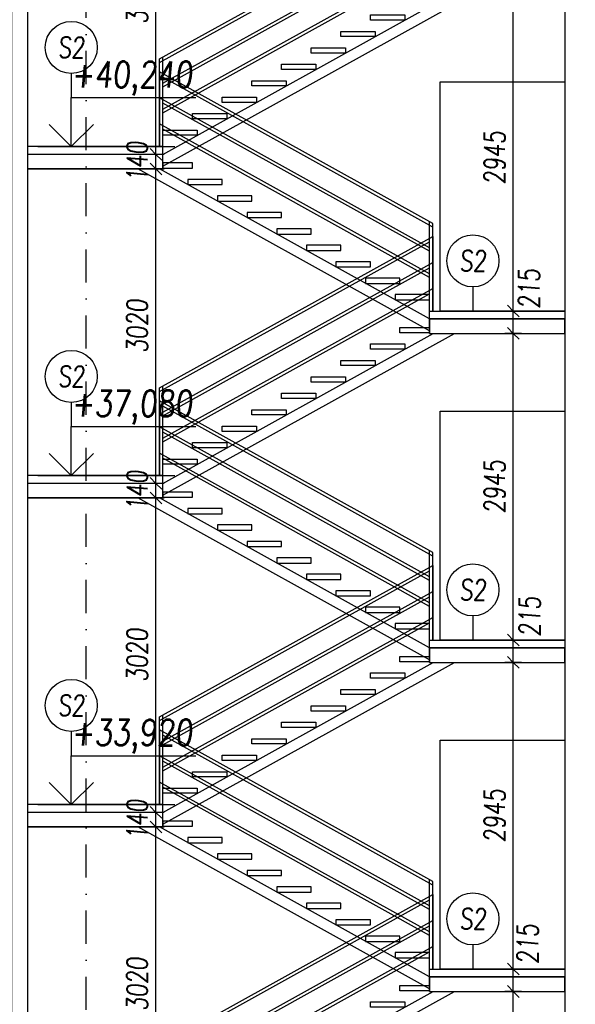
# Model space of a CAD drawing. Header units: millimetres. Extents: x -24606338 to 439687, y 151354 to 480404.
# Tile 71 of 93: x 362198 to 367538, y 219834 to 229291. Entities that reach past the tile are written whole.
import ezdxf
from ezdxf.enums import TextEntityAlignment as Align

# ---------------------------------------------------------------- set-up
doc = ezdxf.new("R2010")
doc.units = ezdxf.units.MM
doc.linetypes.add('ČERCHOVANÁ', pattern=[25.4, 12.7, -6.35, 0, -6.35])
for name, color, linetype in [('DVERE', 4, 'Continuous'), ('KOTY', 7, 'Continuous'), ('OSY', 7, 'Continuous'), ('TENKA', 4, 'Continuous'), ('TLUSTA', 2, 'Continuous'), ('ŽB', 3, 'Continuous')]:
    doc.layers.add(name, color=color, linetype=linetype)
doc.styles.add('CS-ROMANS', font='romans.shx', dxfattribs={"width": 0.75, "oblique": 5})
doc.styles.add('CS-ROMANS_100', font='romans.shx', dxfattribs={"width": 0.75, "oblique": 5, "height": 200})
doc.styles.add('ROMANS', font='romans.shx', dxfattribs={"width": 0.75, "oblique": 5, "height": 200})
doc.dimstyles.new('A_KÓTA_100', dxfattribs={"dimtxt": 200, "dimasz": 4, "dimexe": 100, "dimexo": 1500, "dimgap": 80, "dimtad": 1, "dimdec": 0, "dimdsep": 46, "dimtxsty": 'CS-ROMANS_100', "dimblk": 'KOT_CARA20', "dimcen": 90, "dimse1": 1, "dimse2": 1, "dimclrd": 256, "dimclre": 256, "dimclrt": 256, "dimadec": 0, "dimazin": 0, "dimtfac": 1, "dimtdec": 0, "dimtix": 1, "dimtmove": 2, "dimatfit": 3, "dimldrblk": 'OBLIQUE', "dimfxl": 1, "dimfxlon": 1, "dimtolj": 1, "dimarcsym": 0})

# ---------------------------------------------------------------- blocks, each defined once
blk = doc.blocks.new('VÝŠKOVÁ KÓTA 1')
at = {"ltscale": 0.25}
for p, q in [((0, 3.758), (9.586, 3.758)), ((0, 0), (0, 3.758)), ((0, 0), (-1.697, 1.697)), ((0, 0), (1.697, 1.697))]:
    blk.add_line(p, q, dxfattribs=at)
at = {"style": 'ROMANS', "oblique": 5, "width": 0.8}
blk.add_attdef('VÝŠKA', (0, 4.539), '', height=2, dxfattribs=at)
blk = doc.blocks.new('BUDOVA_A_schodiste_rez')
at = {"layer": 'TENKA', "color": 7}
for p, q in [((37.5, 2296.6), (37.5, 1580)), ((2662.5, 841.4), (37.5, 2296.6)), ((2662.5, 807.1), (67.5, 2245.7)), ((2632.5, 608), (37.5, 2046.6)), ((2632.5, 573.7), (67.5, 1995.7)), ((2632.5, 358), (37.5, 1796.6)), ((2632.5, 323.7), (67.5, 1745.7)), ((37.5, -738.6), (2662.5, 716.6)), ((37.5, -772.9), (2632.5, 665.7)), ((2662.5, 716.6), (2662.5, 0)), ((67.5, -972), (2662.5, 466.6)), ((67.5, -1006.3), (2632.5, 415.7)), ((67.5, -1222), (2662.5, 216.6)), ((67.5, -1256.3), (2632.5, 165.7))]:
    blk.add_line(p, q, dxfattribs=at)
for points in [[(67.5, 1580), (67.5, 2280)], [(2632.5, 0), (2632.5, 858)], [(2662.5, 0), (2662.5, 841.4)], [(2632.5, 0), (2632.5, 700)], [(37.5, -1580), (37.5, -738.6)], [(67.5, -1580), (67.5, -722)]]:
    blk.add_lwpolyline(points, dxfattribs=at)
at = {"layer": 'TENKA'}
for points in [[(352.5, 1422), (67.5, 1422), (67.5, 1372), (352.5, 1372)], [(637.5, 1264), (307.4, 1264), (307.4, 1214), (637.5, 1214)], [(922.5, 1106), (592.4, 1106), (592.4, 1056), (922.5, 1056)], [(1207.5, 948), (877.4, 948), (877.4, 898), (1207.5, 898)], [(1492.5, 790), (1162.4, 790), (1162.4, 740), (1492.5, 740)], [(1777.5, 632), (1447.4, 632), (1447.4, 582), (1777.5, 582)], [(2062.5, 474), (1732.4, 474), (1732.4, 424), (2062.5, 424)], [(2347.5, 316), (2017.4, 316), (2017.4, 266), (2347.5, 266)], [(2632.5, 158), (2302.4, 158), (2302.4, 108), (2632.5, 108)], [(2347.5, -158), (2632.5, -158), (2632.5, -208), (2347.5, -208)], [(2062.5, -316), (2392.6, -316), (2392.6, -366), (2062.5, -366)], [(1777.5, -474), (2107.6, -474), (2107.6, -524), (1777.5, -524)], [(1492.5, -632), (1822.6, -632), (1822.6, -682), (1492.5, -682)], [(1207.5, -790), (1537.6, -790), (1537.6, -840), (1207.5, -840)], [(922.5, -948), (1252.6, -948), (1252.6, -998), (922.5, -998)], [(637.5, -1106), (967.6, -1106), (967.6, -1156), (637.5, -1156)], [(352.5, -1264), (682.6, -1264), (682.6, -1314), (352.5, -1314)], [(67.5, -1422), (397.6, -1422), (397.6, -1472), (67.5, -1472)]]:
    blk.add_lwpolyline(points, close=True, dxfattribs=at)
for points in [[(2632.5, -189.3), (-171.2, 1365)], [(2632.5, -75), (35, 1365)], [(67.5, -1655), (2665, -215)], [(67.5, -1769.3), (2871.2, -215)]]:
    blk.add_lwpolyline(points, dxfattribs=at)
blk = doc.blocks.new('KOT_CARA20')
for p, q in [((0, 0), (-14.1, -14.1)), ((0, 20), (0, -20)), ((0, 0), (14.1, 14.1))]:
    blk.add_line(p, q)
blk = doc.blocks.new('*D2927')
at = {"layer": 'Defpoints', "color": 0, "transparency": 16777216}
for p in [(366942.4, 219957.2), (367438.2, 219957.2), (367438.2, 217012.2)]:
    blk.add_point(p, dxfattribs=at)
at = {"layer": 'KOTY', "lineweight": -2, "transparency": 16777216}
blk.add_line((366942.4, 217016.2), (366942.4, 219953.2), dxfattribs=at)
at = {"layer": 'KOTY', "lineweight": -2, "transparency": 16777216, "xscale": 4, "yscale": 4, "zscale": 4}
for p, rotation in [((366942.4, 219957.2), 90), ((366942.4, 217012.2), 270)]:
    blk.add_blockref('KOT_CARA20', p, dxfattribs=dict(at, rotation=rotation))
at = {"layer": 'KOTY', "transparency": 16777216, "insert": (366762.4, 218484.7), "char_height": 200, "attachment_point": 5, "rotation": 90, "style": 'CS-ROMANS_100'}
blk.add_mtext('\\A1;2945', dxfattribs=at)
blk = doc.blocks.new('_OBLIQUE')
at = {"color": 0, "linetype": 'ByBlock', "ltscale": 15}
blk.add_line((-0.5, -0.5), (0.5, 0.5), dxfattribs=at)
blk = doc.blocks.new('*D2928')
at = {"layer": 'Defpoints', "color": 0, "transparency": 16777216}
for p in [(366942.4, 220172.2), (367438.2, 220172.2), (367438.2, 219957.2)]:
    blk.add_point(p, dxfattribs=at)
at = {"layer": 'KOTY', "lineweight": -2, "transparency": 16777216}
blk.add_line((366942.4, 219961.2), (366942.4, 220168.2), dxfattribs=at)
at = {"layer": 'KOTY', "lineweight": -2, "transparency": 16777216, "xscale": 4, "yscale": 4, "zscale": 4}
for p, rotation in [((366942.4, 220172.2), 90), ((366942.4, 219957.2), 270)]:
    blk.add_blockref('KOT_CARA20', p, dxfattribs=dict(at, rotation=rotation))
at = {"layer": 'KOTY', "transparency": 16777216, "insert": (367080.2, 220412.3), "char_height": 200, "attachment_point": 5, "rotation": 90, "style": 'CS-ROMANS_100'}
blk.add_mtext('\\A1;215', dxfattribs=at)
blk = doc.blocks.new('*D2929')
at = {"layer": 'Defpoints', "color": 0, "transparency": 16777216}
for p in [(366942.4, 223117.2), (367438.2, 223117.2), (367438.2, 220172.2)]:
    blk.add_point(p, dxfattribs=at)
at = {"layer": 'KOTY', "lineweight": -2, "transparency": 16777216}
blk.add_line((366942.4, 220176.2), (366942.4, 223113.2), dxfattribs=at)
at = {"layer": 'KOTY', "lineweight": -2, "transparency": 16777216, "xscale": 4, "yscale": 4, "zscale": 4}
for p, rotation in [((366942.4, 223117.2), 90), ((366942.4, 220172.2), 270)]:
    blk.add_blockref('KOT_CARA20', p, dxfattribs=dict(at, rotation=rotation))
at = {"layer": 'KOTY', "transparency": 16777216, "insert": (366762.4, 221644.7), "char_height": 200, "attachment_point": 5, "rotation": 90, "style": 'CS-ROMANS_100'}
blk.add_mtext('\\A1;2945', dxfattribs=at)
blk = doc.blocks.new('*D2930')
at = {"layer": 'Defpoints', "color": 0, "transparency": 16777216}
for p in [(366942.4, 223332.2), (367438.2, 223332.2), (367438.2, 223117.2)]:
    blk.add_point(p, dxfattribs=at)
at = {"layer": 'KOTY', "lineweight": -2, "transparency": 16777216}
blk.add_line((366942.4, 223121.2), (366942.4, 223328.2), dxfattribs=at)
at = {"layer": 'KOTY', "lineweight": -2, "transparency": 16777216, "xscale": 4, "yscale": 4, "zscale": 4}
for p, rotation in [((366942.4, 223332.2), 90), ((366942.4, 223117.2), 270)]:
    blk.add_blockref('KOT_CARA20', p, dxfattribs=dict(at, rotation=rotation))
at = {"layer": 'KOTY', "transparency": 16777216, "insert": (367099.3, 223557.5), "char_height": 200, "attachment_point": 5, "rotation": 90, "style": 'CS-ROMANS_100'}
blk.add_mtext('\\A1;215', dxfattribs=at)
blk = doc.blocks.new('*D2931')
at = {"layer": 'Defpoints', "color": 0, "transparency": 16777216}
for p in [(366942.4, 226277.2), (367438.2, 226277.2), (367438.2, 223332.2)]:
    blk.add_point(p, dxfattribs=at)
at = {"layer": 'KOTY', "lineweight": -2, "transparency": 16777216}
blk.add_line((366942.4, 223336.2), (366942.4, 226273.2), dxfattribs=at)
at = {"layer": 'KOTY', "lineweight": -2, "transparency": 16777216, "xscale": 4, "yscale": 4, "zscale": 4}
for p, rotation in [((366942.4, 226277.2), 90), ((366942.4, 223332.2), 270)]:
    blk.add_blockref('KOT_CARA20', p, dxfattribs=dict(at, rotation=rotation))
at = {"layer": 'KOTY', "transparency": 16777216, "insert": (366762.4, 224804.7), "char_height": 200, "attachment_point": 5, "rotation": 90, "style": 'CS-ROMANS_100'}
blk.add_mtext('\\A1;2945', dxfattribs=at)
blk = doc.blocks.new('*D2932')
at = {"layer": 'Defpoints', "color": 0, "transparency": 16777216}
for p in [(366942.4, 226492.2), (367438.2, 226492.2), (367438.2, 226277.2)]:
    blk.add_point(p, dxfattribs=at)
at = {"layer": 'KOTY', "lineweight": -2, "transparency": 16777216}
blk.add_line((366942.4, 226281.2), (366942.4, 226488.2), dxfattribs=at)
at = {"layer": 'KOTY', "lineweight": -2, "transparency": 16777216, "xscale": 4, "yscale": 4, "zscale": 4}
for p, rotation in [((366942.4, 226492.2), 90), ((366942.4, 226277.2), 270)]:
    blk.add_blockref('KOT_CARA20', p, dxfattribs=dict(at, rotation=rotation))
at = {"layer": 'KOTY', "transparency": 16777216, "insert": (367093.3, 226705.1), "char_height": 200, "attachment_point": 5, "rotation": 90, "style": 'CS-ROMANS_100'}
blk.add_mtext('\\A1;215', dxfattribs=at)
blk = doc.blocks.new('*D2933')
at = {"layer": 'Defpoints', "color": 0, "transparency": 16777216}
for p in [(366942.4, 229437.2), (367438.2, 229437.2), (367438.2, 226492.2)]:
    blk.add_point(p, dxfattribs=at)
at = {"layer": 'KOTY', "lineweight": -2, "transparency": 16777216}
blk.add_line((366942.4, 226496.2), (366942.4, 229433.2), dxfattribs=at)
at = {"layer": 'KOTY', "lineweight": -2, "transparency": 16777216, "xscale": 4, "yscale": 4, "zscale": 4}
for p, rotation in [((366942.4, 229437.2), 90), ((366942.4, 226492.2), 270)]:
    blk.add_blockref('KOT_CARA20', p, dxfattribs=dict(at, rotation=rotation))
at = {"layer": 'KOTY', "transparency": 16777216, "insert": (366762.4, 227964.7), "char_height": 200, "attachment_point": 5, "rotation": 90, "style": 'CS-ROMANS_100'}
blk.add_mtext('\\A1;2945', dxfattribs=at)
blk = doc.blocks.new('*D3412')
at = {"layer": 'Defpoints', "color": 0, "transparency": 16777216}
for p in [(363028.8, 221537.2), (363507.3, 221537.2), (363114, 218517.2)]:
    blk.add_point(p, dxfattribs=at)
at = {"layer": 'KOTY', "lineweight": -2, "transparency": 16777216}
blk.add_line((363507.3, 218521.2), (363507.3, 221533.2), dxfattribs=at)
at = {"layer": 'KOTY', "lineweight": -2, "transparency": 16777216, "xscale": 4, "yscale": 4, "zscale": 4}
for p, rotation in [((363507.3, 221537.2), 90), ((363507.3, 218517.2), 270)]:
    blk.add_blockref('KOT_CARA20', p, dxfattribs=dict(at, rotation=rotation))
at = {"layer": 'KOTY', "transparency": 16777216, "insert": (363327.3, 220027.2), "char_height": 200, "attachment_point": 5, "rotation": 90, "style": 'CS-ROMANS_100'}
blk.add_mtext('\\A1;3020', dxfattribs=at)
blk = doc.blocks.new('*D3413')
at = {"layer": 'Defpoints', "color": 0, "transparency": 16777216}
for p in [(363017, 221677.2), (363507.3, 221677.2), (363028.8, 221537.2)]:
    blk.add_point(p, dxfattribs=at)
at = {"layer": 'KOTY', "lineweight": -2, "transparency": 16777216}
for p, q in [((363507.3, 221681.2), (363507.3, 221685.2)), ((363507.3, 221537.2), (363507.3, 221677.2)), ((363507.3, 221533.2), (363507.3, 221529.2))]:
    blk.add_line(p, q, dxfattribs=at)
at = {"layer": 'KOTY', "lineweight": -2, "transparency": 16777216, "xscale": 4, "yscale": 4, "zscale": 4}
for p, rotation in [((363507.3, 221677.2), 270), ((363507.3, 221537.2), 90)]:
    blk.add_blockref('KOT_CARA20', p, dxfattribs=dict(at, rotation=rotation))
at = {"layer": 'KOTY', "transparency": 16777216, "insert": (363327.3, 221607.2), "char_height": 200, "attachment_point": 5, "rotation": 90, "style": 'CS-ROMANS_100'}
blk.add_mtext('\\A1;140', dxfattribs=at)
blk = doc.blocks.new('*D3414')
at = {"layer": 'Defpoints', "color": 0, "transparency": 16777216}
for p in [(363130.1, 224697.2), (363507.3, 224697.2), (363017, 221677.2)]:
    blk.add_point(p, dxfattribs=at)
at = {"layer": 'KOTY', "lineweight": -2, "transparency": 16777216}
blk.add_line((363507.3, 221681.2), (363507.3, 224693.2), dxfattribs=at)
at = {"layer": 'KOTY', "lineweight": -2, "transparency": 16777216, "xscale": 4, "yscale": 4, "zscale": 4}
for p, rotation in [((363507.3, 224697.2), 90), ((363507.3, 221677.2), 270)]:
    blk.add_blockref('KOT_CARA20', p, dxfattribs=dict(at, rotation=rotation))
at = {"layer": 'KOTY', "transparency": 16777216, "insert": (363327.3, 223187.2), "char_height": 200, "attachment_point": 5, "rotation": 90, "style": 'CS-ROMANS_100'}
blk.add_mtext('\\A1;3020', dxfattribs=at)
blk = doc.blocks.new('*D3415')
at = {"layer": 'Defpoints', "color": 0, "transparency": 16777216}
for p in [(363135, 224837.2), (363507.3, 224837.2), (363130.1, 224697.2)]:
    blk.add_point(p, dxfattribs=at)
at = {"layer": 'KOTY', "lineweight": -2, "transparency": 16777216}
for p, q in [((363507.3, 224841.2), (363507.3, 224845.2)), ((363507.3, 224697.2), (363507.3, 224837.2)), ((363507.3, 224693.2), (363507.3, 224689.2))]:
    blk.add_line(p, q, dxfattribs=at)
at = {"layer": 'KOTY', "lineweight": -2, "transparency": 16777216, "xscale": 4, "yscale": 4, "zscale": 4}
for p, rotation in [((363507.3, 224837.2), 270), ((363507.3, 224697.2), 90)]:
    blk.add_blockref('KOT_CARA20', p, dxfattribs=dict(at, rotation=rotation))
at = {"layer": 'KOTY', "transparency": 16777216, "insert": (363327.3, 224767.2), "char_height": 200, "attachment_point": 5, "rotation": 90, "style": 'CS-ROMANS_100'}
blk.add_mtext('\\A1;140', dxfattribs=at)
blk = doc.blocks.new('*D3416')
at = {"layer": 'Defpoints', "color": 0, "transparency": 16777216}
for p in [(363190.4, 227857.2), (363507.3, 227857.2), (363135, 224837.2)]:
    blk.add_point(p, dxfattribs=at)
at = {"layer": 'KOTY', "lineweight": -2, "transparency": 16777216}
blk.add_line((363507.3, 224841.2), (363507.3, 227853.2), dxfattribs=at)
at = {"layer": 'KOTY', "lineweight": -2, "transparency": 16777216, "xscale": 4, "yscale": 4, "zscale": 4}
for p, rotation in [((363507.3, 227857.2), 90), ((363507.3, 224837.2), 270)]:
    blk.add_blockref('KOT_CARA20', p, dxfattribs=dict(at, rotation=rotation))
at = {"layer": 'KOTY', "transparency": 16777216, "insert": (363327.3, 226347.2), "char_height": 200, "attachment_point": 5, "rotation": 90, "style": 'CS-ROMANS_100'}
blk.add_mtext('\\A1;3020', dxfattribs=at)
blk = doc.blocks.new('*D3417')
at = {"layer": 'Defpoints', "color": 0, "transparency": 16777216}
for p in [(363190.4, 227997.2), (363507.3, 227997.2), (363190.4, 227857.2)]:
    blk.add_point(p, dxfattribs=at)
at = {"layer": 'KOTY', "lineweight": -2, "transparency": 16777216}
for p, q in [((363507.3, 228001.2), (363507.3, 228005.2)), ((363507.3, 227857.2), (363507.3, 227997.2)), ((363507.3, 227853.2), (363507.3, 227849.2))]:
    blk.add_line(p, q, dxfattribs=at)
at = {"layer": 'KOTY', "lineweight": -2, "transparency": 16777216, "xscale": 4, "yscale": 4, "zscale": 4}
for p, rotation in [((363507.3, 227997.2), 270), ((363507.3, 227857.2), 90)]:
    blk.add_blockref('KOT_CARA20', p, dxfattribs=dict(at, rotation=rotation))
at = {"layer": 'KOTY', "transparency": 16777216, "insert": (363327.3, 227927.2), "char_height": 200, "attachment_point": 5, "rotation": 90, "style": 'CS-ROMANS_100'}
blk.add_mtext('\\A1;140', dxfattribs=at)
blk = doc.blocks.new('*D3418')
at = {"layer": 'Defpoints', "color": 0, "transparency": 16777216}
for p in [(363190.4, 231017.2), (363507.3, 231017.2), (363190.4, 227997.2)]:
    blk.add_point(p, dxfattribs=at)
at = {"layer": 'KOTY', "lineweight": -2, "transparency": 16777216}
blk.add_line((363507.3, 228001.2), (363507.3, 231013.2), dxfattribs=at)
at = {"layer": 'KOTY', "lineweight": -2, "transparency": 16777216, "xscale": 4, "yscale": 4, "zscale": 4}
for p, rotation in [((363507.3, 231017.2), 90), ((363507.3, 227997.2), 270)]:
    blk.add_blockref('KOT_CARA20', p, dxfattribs=dict(at, rotation=rotation))
at = {"layer": 'KOTY', "transparency": 16777216, "insert": (363327.3, 229507.2), "char_height": 200, "attachment_point": 5, "rotation": 90, "style": 'CS-ROMANS_100'}
blk.add_mtext('\\A1;3020', dxfattribs=at)

msp = doc.modelspace()

# ---------------------------------------------------------------- linework, layer by layer
at = {"layer": 'DVERE'}
for points in [[(366238.246, 228692.158), (367438.246, 228692.158), (367438.246, 226492.158), (366238.246, 226492.158)], [(366238.246, 225532.158), (367438.246, 225532.158), (367438.246, 223332.158), (366238.246, 223332.158)], [(366238.246, 222372.158), (367438.246, 222372.158), (367438.246, 220172.158), (366238.246, 220172.158)]]:
    msp.add_lwpolyline(points, close=True, dxfattribs=at)
at = {"layer": 'KOTY'}
for p, q in [((362694.218, 228773.885), (362694.218, 228541.925)), ((366553.922, 226724.118), (366553.922, 226492.158)), ((362694.218, 225613.885), (362694.218, 225381.925)), ((366553.922, 223564.118), (366553.922, 223332.158)), ((362694.218, 222453.885), (362694.218, 222221.925)), ((366553.922, 220404.118), (366553.922, 220172.158))]:
    msp.add_line(p, q, dxfattribs=at)
at = {"layer": 'KOTY', "linetype": 'ByBlock'}
for p, q in [((362371.244, 228072.158), (363688.339, 228072.158)), ((362371.244, 224912.158), (363688.339, 224912.158)), ((362371.244, 221752.158), (363688.339, 221752.158))]:
    msp.add_line(p, q, dxfattribs=at)
at = {"layer": 'KOTY', "ltscale": 20}
for centre in [(362694.218, 229023.885), (366553.922, 226974.118), (362694.218, 225863.885), (366553.922, 223814.118), (362694.218, 222703.885), (366553.922, 220654.118)]:
    msp.add_circle(centre, 250, dxfattribs=at)
at = {"layer": 'OSY', "linetype": 'ČERCHOVANÁ', "ltscale": 25}
msp.add_lwpolyline([(362838.246, 174688.935), (362838.246, 251607.158)], dxfattribs=at)
at = {"layer": 'TENKA'}
for points in [[(363573.246, 227997.158), (362273.246, 227997.158)], [(366138.246, 226417.158), (367438.246, 226417.158)], [(363573.246, 224837.158), (362273.246, 224837.158)], [(366138.246, 223257.158), (367438.246, 223257.158)], [(363573.246, 221677.158), (362273.246, 221677.158)], [(366138.246, 220097.158), (367438.246, 220097.158)]]:
    msp.add_lwpolyline(points, dxfattribs=at)
at = {"layer": 'TLUSTA'}
for points in [[(362273.246, 249627.158), (362273.246, 193237.158)], [(367438.246, 245237.158), (367438.246, 179302.158)], [(363573.246, 228072.158), (362273.246, 228072.158)], [(363573.246, 227857.158), (363573.246, 228072.158)], [(363573.246, 227857.158), (362273.246, 227857.158)], [(366138.246, 226492.158), (367438.246, 226492.158)], [(366138.246, 226277.158), (366138.246, 226492.158)], [(366138.246, 226277.158), (367438.246, 226277.158)], [(363573.246, 224912.158), (362273.246, 224912.158)], [(363573.246, 224697.158), (363573.246, 224912.158)], [(363573.246, 224697.158), (362273.246, 224697.158)], [(366138.246, 223332.158), (367438.246, 223332.158)], [(366138.246, 223117.158), (366138.246, 223332.158)], [(366138.246, 223117.158), (367438.246, 223117.158)], [(363573.246, 221752.158), (362273.246, 221752.158)], [(363573.246, 221537.158), (363573.246, 221752.158)], [(363573.246, 221537.158), (362273.246, 221537.158)], [(366138.246, 220172.158), (367438.246, 220172.158)], [(366138.246, 219957.158), (366138.246, 220172.158)], [(366138.246, 219957.158), (367438.246, 219957.158)]]:
    msp.add_lwpolyline(points, dxfattribs=at)
at = {"layer": 'ŽB'}
for points in [[(362123.246, 249627.158), (362273.246, 249627.158), (362273.246, 193237.158), (362123.246, 193237.158)], [(362273.246, 227857.158), (363573.246, 227857.158), (363573.246, 227997.158), (362273.246, 227997.158)], [(366138.246, 226277.158), (367438.246, 226277.158), (367438.246, 226417.158), (366138.246, 226417.158)], [(362273.246, 224697.158), (363573.246, 224697.158), (363573.246, 224837.158), (362273.246, 224837.158)], [(366138.246, 223117.158), (367438.246, 223117.158), (367438.246, 223257.158), (366138.246, 223257.158)], [(362273.246, 221537.158), (363573.246, 221537.158), (363573.246, 221677.158), (362273.246, 221677.158)], [(366138.246, 219957.158), (367438.246, 219957.158), (367438.246, 220097.158), (366138.246, 220097.158)]]:
    msp.add_lwpolyline(points, close=True, dxfattribs=at)
msp.add_lwpolyline([(367438.246, 245237.158), (367438.246, 179302.158), (367638.246, 179302.158), (367638.246, 245237.158)], dxfattribs=at)

# ---------------------------------------------------------------- block references
at = {"layer": 'KOTY', "xscale": 125, "yscale": 125, "zscale": 125}
for p, values in [((362694.218, 228072.158), {'VÝŠKA': '+40,240'}), ((362694.218, 224912.158), {'VÝŠKA': '+37,080'}), ((362694.218, 221752.158), {'VÝŠKA': '+33,920'})]:
    msp.add_blockref('VÝŠKOVÁ KÓTA 1', p, dxfattribs=at).add_auto_attribs(values)
at = {"layer": 'TENKA'}
for p in [(363505.746, 229652.158), (363505.746, 226492.158), (363505.746, 223332.158), (363505.746, 220172.158)]:
    msp.add_blockref('BUDOVA_A_schodiste_rez', p, dxfattribs=at)

# ---------------------------------------------------------------- texts
at = {"layer": 'KOTY', "ltscale": 20, "style": 'CS-ROMANS', "oblique": 5, "width": 0.75}
for p in [(362694.218, 229023.885), (366553.922, 226974.118), (362694.218, 225863.885), (366553.922, 223814.118), (362694.218, 222703.885), (366553.922, 220654.118)]:
    msp.add_text('S2', height=200, dxfattribs=at).set_placement(p, align=Align.MIDDLE)

# ---------------------------------------------------------------- dimensions: what is measured, and where the dimension line sits
at = {"layer": 'KOTY'}
for base, p1, p2, picture, middle in [((363507.293, 231017.158), (363190.433, 227997.158), (363190.433, 231017.158), '*D3418', (363327.293, 229507.158)), ((366942.424, 229437.158), (367438.246, 226492.158), (367438.246, 229437.158), '*D2933', (366762.424, 227964.658)), ((363507.293, 227997.158), (363190.433, 227857.158), (363190.433, 227997.158), '*D3417', (363327.293, 227927.158)), ((363507.293, 227857.158), (363135.041, 224837.158), (363190.433, 227857.158), '*D3416', (363327.293, 226347.158)), ((366942.424, 226277.158), (367438.246, 223332.158), (367438.246, 226277.158), '*D2931', (366762.424, 224804.658)), ((363507.293, 224837.158), (363130.086, 224697.158), (363135.041, 224837.158), '*D3415', (363327.293, 224767.158)), ((363507.293, 224697.158), (363016.993, 221677.158), (363130.086, 224697.158), '*D3414', (363327.293, 223187.158)), ((366942.424, 223117.158), (367438.246, 220172.158), (367438.246, 223117.158), '*D2929', (366762.424, 221644.658)), ((363507.293, 221677.158), (363028.81, 221537.158), (363016.993, 221677.158), '*D3413', (363327.293, 221607.158)), ((363507.293, 221537.158), (363114.02, 218517.158), (363028.81, 221537.158), '*D3412', (363327.293, 220027.158)), ((366942.424, 219957.158), (367438.246, 217012.158), (367438.246, 219957.158), '*D2927', (366762.424, 218484.658))]:
    dim = msp.add_linear_dim(base=base, p1=p1, p2=p2, angle=90, dimstyle='A_KÓTA_100', dxfattribs=at)
    dim.commit()
    dim.dimension.update_dxf_attribs({"geometry": picture, "text_midpoint": middle})
for base, p1, p2, picture, middle in [((366942.424, 226492.158), (367438.246, 226277.158), (367438.246, 226492.158), '*D2932', (367093.31, 226705.12)), ((366942.424, 223332.158), (367438.246, 223117.158), (367438.246, 223332.158), '*D2930', (367099.296, 223557.487)), ((366942.424, 220172.158), (367438.246, 219957.158), (367438.246, 220172.158), '*D2928', (367080.154, 220412.341))]:
    dim = msp.add_linear_dim(base=base, p1=p1, p2=p2, angle=90, dimstyle='A_KÓTA_100', dxfattribs=at)
    dim.commit()
    dim.dimension.update_dxf_attribs({"geometry": picture, "text_midpoint": middle, "dimtype": 160})

doc.saveas('drawing.dxf')
